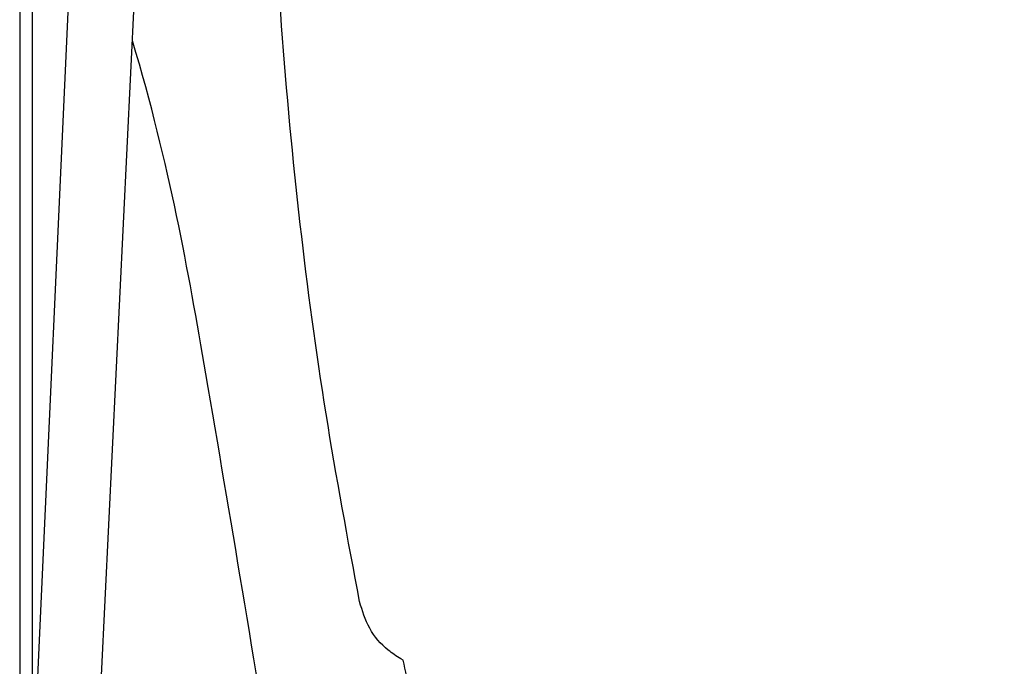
# Model space of a CAD drawing. Header units: millimetres. Extents: x -11513 to 3649, y 2330 to 12522.
# Tile 27 of 75: x -9677 to -9613, y 8296 to 8339. Entities that reach past the tile are written whole.
import ezdxf

# ---------------------------------------------------------------- set-up
doc = ezdxf.new("R2010")
doc.units = ezdxf.units.MM
doc.layers.add('Aparatura', color=7, linetype='Continuous')
doc.layers.add('Rozłączniki listwowe', color=7, linetype='Continuous')

# ---------------------------------------------------------------- blocks, each defined once
blk = doc.blocks.new('ARS400-6-2V 400A PRO góra')
at = {"layer": 'Aparatura'}
blk.add_line((-2168.058, 5435.176), (-2168.058, 4757.489), dxfattribs=at)
blk.add_wipeout([(-2168.058, 5435.176), (-2167.31, 4757.281), (-2068.352, 4757.281), (-2068.058, 5435.176)]).dxf.layer = 'Rozłączniki listwowe'
for p, q in [((-2167.243, 4986.817), (-2167.243, 5092.295)), ((-2167.243, 4984.65), (-2167.243, 4986.817)), ((-2143.369, 4985.891), (-2143.532, 4985.985))]:
    blk.add_line(p, q, dxfattribs=at)
at = {"layer": 'Aparatura', "lineweight": 30}
for p, q in [((-2162.784, 4984.92), (-2159.743, 5047.358)), ((-2164.07, 5046.992), (-2166.915, 4984.837))]:
    blk.add_line(p, q, dxfattribs=at)
at = {"layer": 'Aparatura'}
for points, knots in [([(-2146.179, 4989.673), (-2146.932, 4993.697), (-2148.439, 5001.753), (-2150.096, 5014.129), (-2151.29, 5026.755), (-2151.932, 5039.636), (-2152.063, 5052.577), (-2151.677, 5061.213), (-2151.484, 5065.534)], [0, 0, 0, 0, 0.16113, 0.322537, 0.491106, 0.659992, 0.829834, 1, 1, 1, 1]), ([(-2151.374, 4976.068), (-2152.931, 4985.841), (-2155.614, 5001.774), (-2158.38, 5017.703), (-2160.794, 5025.781)], [0, 0, 0, 0, 0.580465, 1, 1, 1, 1]), ([(-2143.532, 4985.985), (-2143.807, 4986.164), (-2144.594, 4986.679), (-2145.639, 4987.901), (-2145.999, 4989.082), (-2146.179, 4989.673)], [0, 0, 0, 0, 0.211127, 0.605633, 1, 1, 1, 1]), ([(-2141.32, 4976.996), (-2141.412, 4977.368), (-2141.784, 4978.886), (-2142.323, 4981.173), (-2142.909, 4983.767), (-2143.222, 4985.213), (-2143.369, 4985.891)], [0, 0, 0, 0, 0.126146, 0.513676, 0.772012, 1, 1, 1, 1])]:
    blk.add_open_spline(points, degree=3, knots=knots, dxfattribs=at)

msp = doc.modelspace()

# ---------------------------------------------------------------- block references
at = {"layer": 'Rozłączniki listwowe', "xscale": 1.02, "yscale": 1.02, "zscale": 1.02}
msp.add_blockref('ARS400-6-2V 400A PRO góra', (-7465.997, 3211.046), dxfattribs=at)

doc.saveas('drawing.dxf')
